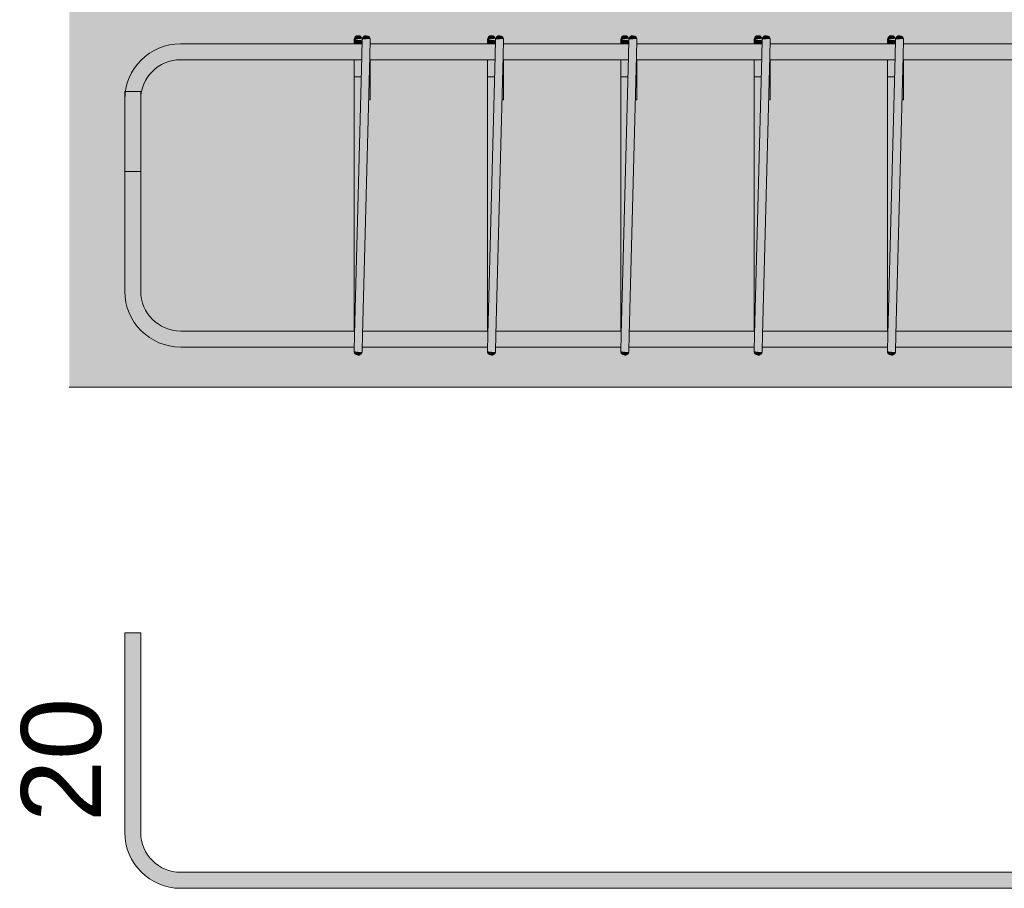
# Model space of a CAD drawing. Header units: centimetres. Extents: x -286 to 6967, y -466 to 803.
# Tile 30 of 73: x 4071 to 4148, y -69 to -1. Entities that reach past the tile are written whole.
import ezdxf

# ---------------------------------------------------------------- set-up
doc = ezdxf.new("R2010")
doc.units = ezdxf.units.CM
for name, color, linetype, lineweight in [('S-BEAM', 7, 'Continuous', 18), ('S-COLS', 7, 'Continuous', 18), ('S-RBAR', 7, 'Continuous', 18), ('S-RBAR-SYMB', 7, 'Continuous', 9)]:
    doc.layers.add(name, color=color, linetype=linetype, lineweight=lineweight)
doc.styles.add('Arial_3', font='arial.ttf', dxfattribs={"height": 6.25})

msp = doc.modelspace()

# ---------------------------------------------------------------- hatches: boundary and pattern name
at = {"layer": 'S-BEAM', "true_color": 0xf0f0f0}
msp.add_hatch(color=7, dxfattribs=at).paths.add_polyline_path([(4075.768, -30), (4075.768, 0), (4074.921, 0), (4074.921, -30)])
h = msp.add_hatch(color=7, dxfattribs=at)
h.paths.add_polyline_path([(4206.518, -30), (4255.768, -30), (4255.768, -26.87), (4254.397, -26.87), (4254.376, -27.193), (4253.862, -27.193), (4254.376, -27.274), (4254.342, -27.349), (4254.155, -27.489), (4253.984, -27.487), (4253.909, -27.454), (4253.77, -27.267), (4253.759, -27.081), (4253.759, -26.87), (4243.961, -26.87), (4243.94, -27.193), (4243.426, -27.193), (4243.94, -27.274), (4243.907, -27.349), (4243.72, -27.489), (4243.549, -27.487), (4243.474, -27.454), (4243.334, -27.267), (4243.323, -27.081), (4243.323, -26.87), (4233.526, -26.87), (4233.504, -27.193), (4232.99, -27.193), (4233.504, -27.274), (4233.471, -27.349), (4233.284, -27.489), (4233.113, -27.487), (4233.038, -27.454), (4232.898, -27.267), (4232.887, -27.081), (4232.887, -26.87), (4223.09, -26.87), (4223.069, -27.193), (4222.555, -27.193), (4223.069, -27.274), (4223.035, -27.349), (4222.848, -27.489), (4222.677, -27.487), (4222.602, -27.454), (4222.462, -27.267), (4222.451, -27.081), (4222.451, -26.87), (4212.654, -26.87), (4212.633, -27.193), (4212.119, -27.193), (4212.633, -27.274), (4212.599, -27.349), (4212.412, -27.489), (4212.241, -27.487), (4212.166, -27.454), (4212.026, -27.267), (4212.016, -27.081), (4212.016, -26.87), (4202.218, -26.87), (4202.197, -27.193), (4201.683, -27.193), (4202.197, -27.274), (4202.164, -27.349), (4201.976, -27.489), (4201.806, -27.487), (4201.73, -27.454), (4201.591, -27.267), (4201.58, -27.081), (4201.58, -26.87), (4191.782, -26.87), (4191.761, -27.193), (4191.247, -27.193), (4191.761, -27.274), (4191.728, -27.349), (4191.541, -27.489), (4191.37, -27.487), (4191.295, -27.454), (4191.155, -27.267), (4191.144, -27.081), (4191.144, -26.87), (4181.347, -26.87), (4181.325, -27.193), (4180.811, -27.193), (4181.325, -27.274), (4181.292, -27.349), (4181.105, -27.489), (4180.934, -27.487), (4180.859, -27.454), (4180.719, -27.267), (4180.708, -27.081), (4180.708, -26.87), (4170.911, -26.87), (4170.89, -27.193), (4170.376, -27.193), (4170.89, -27.274), (4170.856, -27.349), (4170.669, -27.489), (4170.498, -27.487), (4170.423, -27.454), (4170.283, -27.267), (4170.273, -27.081), (4170.273, -26.87), (4160.475, -26.87), (4160.454, -27.193), (4159.94, -27.193), (4160.454, -27.274), (4160.42, -27.349), (4160.233, -27.489), (4160.062, -27.487), (4159.987, -27.454), (4159.847, -27.267), (4159.837, -27.081), (4159.837, -26.87), (4150.039, -26.87), (4150.018, -27.193), (4149.504, -27.193), (4150.018, -27.274), (4149.985, -27.349), (4149.797, -27.489), (4149.627, -27.487), (4149.551, -27.454), (4149.412, -27.267), (4149.401, -27.081), (4149.401, -26.87), (4139.603, -26.87), (4139.582, -27.193), (4139.068, -27.193), (4139.582, -27.274), (4139.549, -27.349), (4139.362, -27.489), (4139.191, -27.487), (4139.116, -27.454), (4138.976, -27.267), (4138.965, -27.081), (4138.965, -26.87), (4129.168, -26.87), (4129.146, -27.193), (4128.632, -27.193), (4129.146, -27.274), (4129.113, -27.349), (4128.926, -27.489), (4128.755, -27.487), (4128.68, -27.454), (4128.54, -27.267), (4128.529, -27.081), (4128.529, -26.87), (4118.732, -26.87), (4118.711, -27.193), (4118.197, -27.193), (4118.711, -27.274), (4118.677, -27.349), (4118.49, -27.489), (4118.319, -27.487), (4118.244, -27.454), (4118.104, -27.267), (4118.094, -27.081), (4118.094, -26.87), (4108.296, -26.87), (4108.275, -27.193), (4107.761, -27.193), (4108.275, -27.274), (4108.241, -27.349), (4108.054, -27.489), (4107.883, -27.487), (4107.808, -27.454), (4107.669, -27.267), (4107.658, -27.081), (4107.658, -26.87), (4097.86, -26.87), (4097.839, -27.193), (4097.325, -27.193), (4097.839, -27.274), (4097.806, -27.349), (4097.619, -27.489), (4097.448, -27.487), (4097.372, -27.454), (4097.233, -27.267), (4097.222, -27.081), (4097.222, -26.87), (4095.768, -26.87), (4095.768, -30), (4202.219, -30)])
h.paths.add_polyline_path([(4188.972, -25.62), (4191.144, -25.62), (4191.144, -4.38), (4181.968, -4.38), (4181.968, -7.516), (4181.847, -7.516), (4181.379, -25.62), (4181.936, -25.62)])
h.paths.add_polyline_path([(4119.321, -25.62), (4128.529, -25.62), (4128.529, -4.38), (4119.354, -4.38), (4119.354, -7.516), (4119.232, -7.516), (4118.764, -25.62)])
h.paths.add_polyline_path([(4192.371, -25.62), (4201.58, -25.62), (4201.58, -4.38), (4192.404, -4.38), (4192.404, -7.516), (4192.283, -7.516), (4191.815, -25.62)])
h.paths.add_polyline_path([(4129.2, -25.62), (4138.965, -25.62), (4138.965, -4.38), (4129.789, -4.38), (4129.789, -7.516), (4129.668, -7.516), (4129.408, -17.568)])
h.paths.add_polyline_path([(4097.893, -25.62), (4107.658, -25.62), (4107.658, -4.38), (4098.482, -4.38), (4098.482, -7.516), (4098.361, -7.516), (4098.101, -17.568)])
h.paths.add_polyline_path([(4170.943, -25.62), (4180.708, -25.62), (4180.708, -4.38), (4171.533, -4.38), (4171.533, -7.516), (4171.411, -7.516), (4171.151, -17.568)])
h.paths.add_polyline_path([(4110.014, -25.62), (4118.094, -25.62), (4118.094, -4.38), (4108.918, -4.38), (4108.918, -7.516), (4108.796, -7.516), (4108.328, -25.62), (4108.885, -25.62)])
h.paths.add_polyline_path([(4162.653, -25.62), (4170.273, -25.62), (4170.273, -4.38), (4161.097, -4.38), (4161.097, -7.516), (4160.975, -7.516), (4160.507, -25.62), (4161.064, -25.62)])
h.paths.add_polyline_path([(4215.292, -25.62), (4222.451, -25.62), (4222.451, -4.38), (4213.276, -4.38), (4213.276, -7.516), (4213.154, -7.516), (4212.686, -25.62), (4213.243, -25.62)])
h.paths.add_polyline_path([(4145.106, -25.62), (4149.401, -25.62), (4149.401, -4.38), (4140.225, -4.38), (4140.225, -7.516), (4140.104, -7.516), (4139.636, -25.62), (4140.192, -25.62)])
h.paths.add_polyline_path([(4150.072, -25.62), (4159.837, -25.62), (4159.837, -4.38), (4150.661, -4.38), (4150.661, -7.516), (4150.54, -7.516), (4150.28, -17.568)])
h.paths.add_polyline_path([(4243.323, -25.62), (4243.323, -4.38), (4234.147, -4.38), (4234.147, -7.516), (4234.026, -7.516), (4233.558, -25.62), (4241.611, -25.62)])
h.paths.add_polyline_path([(4232.887, -25.62), (4232.887, -4.38), (4223.711, -4.38), (4223.711, -7.516), (4223.59, -7.516), (4223.122, -25.62), (4232.838, -25.62)])
h.paths.add_polyline_path([(4212.016, -25.62), (4212.016, -4.38), (4202.84, -4.38), (4202.84, -7.516), (4202.718, -7.516), (4202.25, -25.62), (4206.518, -25.62)])
h.paths.add_polyline_path([(4244.55, -25.62), (4253.759, -25.62), (4253.759, -4.38), (4244.583, -4.38), (4244.583, -7.516), (4244.462, -7.516), (4243.994, -25.62)])
h.paths.add_polyline_path([(4255.768, -25.62), (4255.768, -4.38), (4255.019, -4.38), (4255.019, -7.516), (4254.897, -7.516), (4254.429, -25.62), (4254.986, -25.62)])
h.paths.add_polyline_path([(4097.222, -25.62), (4097.222, -4.38), (4095.768, -4.38), (4095.768, -25.62)])
h.paths.add_polyline_path([(4188.972, -3.13), (4191.144, -3.11), (4191.144, -2.815), (4191.773, -2.858), (4191.802, -2.692), (4191.82, -2.651), (4192.008, -2.511), (4192.178, -2.513), (4192.254, -2.546), (4192.392, -2.734), (4192.393, -2.742), (4191.826, -2.808), (4192.404, -2.815), (4192.404, -3.13), (4201.58, -3.11), (4201.58, -2.815), (4202.209, -2.858), (4202.238, -2.692), (4202.256, -2.651), (4202.443, -2.511), (4202.614, -2.513), (4202.689, -2.546), (4202.828, -2.734), (4202.829, -2.742), (4202.262, -2.808), (4202.84, -2.815), (4202.84, -3.13), (4212.016, -3.11), (4212.016, -2.815), (4212.644, -2.858), (4212.674, -2.692), (4212.692, -2.651), (4212.879, -2.511), (4213.05, -2.513), (4213.125, -2.546), (4213.264, -2.734), (4213.265, -2.742), (4212.697, -2.808), (4213.276, -2.815), (4213.276, -3.13), (4222.451, -3.11), (4222.451, -2.815), (4223.08, -2.858), (4223.109, -2.692), (4223.128, -2.651), (4223.315, -2.511), (4223.486, -2.513), (4223.561, -2.546), (4223.7, -2.734), (4223.701, -2.742), (4223.133, -2.808), (4223.711, -2.815), (4223.711, -3.13), (4232.887, -3.11), (4232.887, -2.815), (4233.516, -2.858), (4233.545, -2.692), (4233.564, -2.651), (4233.751, -2.511), (4233.922, -2.513), (4233.997, -2.546), (4234.136, -2.734), (4234.137, -2.742), (4233.569, -2.808), (4234.147, -2.815), (4234.147, -3.13), (4243.323, -3.11), (4243.323, -2.815), (4243.952, -2.858), (4243.981, -2.692), (4243.999, -2.651), (4244.187, -2.511), (4244.357, -2.513), (4244.433, -2.546), (4244.571, -2.734), (4244.572, -2.742), (4244.005, -2.808), (4244.583, -2.815), (4244.583, -3.13), (4253.759, -3.11), (4253.759, -2.815), (4254.388, -2.858), (4254.417, -2.692), (4254.435, -2.651), (4254.622, -2.511), (4254.793, -2.513), (4254.868, -2.546), (4255.007, -2.734), (4255.008, -2.742), (4254.441, -2.808), (4255.019, -2.815), (4255.019, -3.13), (4255.768, -3.11), (4255.768, 0), (4095.768, 0), (4095.768, -3.13), (4097.222, -3.11), (4097.222, -2.815), (4097.851, -2.858), (4097.88, -2.692), (4097.898, -2.651), (4098.085, -2.511), (4098.256, -2.513), (4098.331, -2.546), (4098.47, -2.734), (4098.471, -2.742), (4097.904, -2.808), (4098.482, -2.815), (4098.482, -3.13), (4107.658, -3.11), (4107.658, -2.815), (4108.287, -2.858), (4108.316, -2.692), (4108.334, -2.651), (4108.521, -2.511), (4108.692, -2.513), (4108.767, -2.546), (4108.906, -2.734), (4108.907, -2.742), (4108.339, -2.808), (4108.918, -2.815), (4108.918, -3.13), (4118.094, -3.11), (4118.094, -2.815), (4118.722, -2.858), (4118.752, -2.692), (4118.77, -2.651), (4118.957, -2.511), (4119.128, -2.513), (4119.203, -2.546), (4119.342, -2.734), (4119.343, -2.742), (4118.775, -2.808), (4119.354, -2.815), (4119.354, -3.13), (4128.529, -3.11), (4128.529, -2.815), (4129.158, -2.858), (4129.187, -2.692), (4129.206, -2.651), (4129.393, -2.511), (4129.564, -2.513), (4129.639, -2.546), (4129.778, -2.734), (4129.779, -2.742), (4129.211, -2.808), (4129.789, -2.815), (4129.789, -3.13), (4138.965, -3.11), (4138.965, -2.815), (4139.594, -2.858), (4139.623, -2.692), (4139.642, -2.651), (4139.829, -2.511), (4140, -2.513), (4140.075, -2.546), (4140.213, -2.734), (4140.214, -2.742), (4139.647, -2.808), (4140.225, -2.815), (4140.225, -3.13), (4149.401, -3.11), (4149.401, -2.815), (4150.03, -2.858), (4150.059, -2.692), (4150.077, -2.651), (4150.264, -2.511), (4150.435, -2.513), (4150.51, -2.546), (4150.649, -2.734), (4150.65, -2.742), (4150.083, -2.808), (4150.661, -2.815), (4150.661, -3.13), (4159.837, -3.11), (4159.837, -2.815), (4160.466, -2.858), (4160.495, -2.692), (4160.513, -2.651), (4160.7, -2.511), (4160.871, -2.513), (4160.946, -2.546), (4161.085, -2.734), (4161.086, -2.742), (4160.518, -2.808), (4161.097, -2.815), (4161.097, -3.13), (4170.273, -3.11), (4170.273, -2.815), (4170.901, -2.858), (4170.931, -2.692), (4170.949, -2.651), (4171.136, -2.511), (4171.307, -2.513), (4171.382, -2.546), (4171.521, -2.734), (4171.522, -2.742), (4170.954, -2.808), (4171.533, -2.815), (4171.533, -3.13), (4180.708, -3.11), (4180.708, -2.815), (4181.337, -2.858), (4181.366, -2.692), (4181.385, -2.651), (4181.572, -2.511), (4181.743, -2.513), (4181.818, -2.546), (4181.957, -2.734), (4181.958, -2.742), (4181.39, -2.808), (4181.968, -2.815), (4181.968, -3.13)])
h.paths.add_polyline_path([(4128.529, -2.815), (4128.572, -2.658), (4128.687, -2.542), (4128.844, -2.5), (4129.002, -2.542), (4129.117, -2.658), (4129.149, -2.733), (4128.763, -2.784)])
h.paths.add_polyline_path([(4253.759, -2.815), (4253.801, -2.658), (4253.916, -2.542), (4254.074, -2.5), (4254.231, -2.542), (4254.347, -2.658), (4254.378, -2.733), (4253.992, -2.784)])
h.paths.add_polyline_path([(4180.708, -2.815), (4180.751, -2.658), (4180.866, -2.542), (4181.023, -2.5), (4181.181, -2.542), (4181.296, -2.658), (4181.328, -2.733), (4180.942, -2.784)])
h.paths.add_polyline_path([(4159.837, -2.815), (4159.879, -2.658), (4159.994, -2.542), (4160.152, -2.5), (4160.309, -2.542), (4160.425, -2.658), (4160.456, -2.733), (4160.07, -2.784)])
h.paths.add_polyline_path([(4138.965, -2.815), (4139.007, -2.658), (4139.123, -2.542), (4139.28, -2.5), (4139.438, -2.542), (4139.553, -2.658), (4139.584, -2.733), (4139.199, -2.784)])
h.paths.add_polyline_path([(4222.451, -2.815), (4222.494, -2.658), (4222.609, -2.542), (4222.766, -2.5), (4222.924, -2.542), (4223.039, -2.658), (4223.071, -2.733), (4222.685, -2.784)])
h.paths.add_polyline_path([(4212.016, -2.815), (4212.058, -2.658), (4212.173, -2.542), (4212.331, -2.5), (4212.488, -2.542), (4212.603, -2.658), (4212.635, -2.733), (4212.249, -2.784)])
h.paths.add_polyline_path([(4232.887, -2.815), (4232.929, -2.658), (4233.045, -2.542), (4233.202, -2.5), (4233.36, -2.542), (4233.475, -2.658), (4233.507, -2.733), (4233.121, -2.784)])
h.paths.add_polyline_path([(4170.273, -2.815), (4170.315, -2.658), (4170.43, -2.542), (4170.588, -2.5), (4170.745, -2.542), (4170.86, -2.658), (4170.892, -2.733), (4170.506, -2.784)])
h.paths.add_polyline_path([(4201.58, -2.815), (4201.622, -2.658), (4201.737, -2.542), (4201.895, -2.5), (4202.052, -2.542), (4202.168, -2.658), (4202.199, -2.733), (4201.813, -2.784)])
h.paths.add_polyline_path([(4118.094, -2.815), (4118.136, -2.658), (4118.251, -2.542), (4118.409, -2.5), (4118.566, -2.542), (4118.681, -2.658), (4118.713, -2.733), (4118.327, -2.784)])
h.paths.add_polyline_path([(4243.323, -2.815), (4243.365, -2.658), (4243.481, -2.542), (4243.638, -2.5), (4243.796, -2.542), (4243.911, -2.658), (4243.942, -2.733), (4243.557, -2.784)])
h.paths.add_polyline_path([(4191.144, -2.815), (4191.186, -2.658), (4191.302, -2.542), (4191.459, -2.5), (4191.617, -2.542), (4191.732, -2.658), (4191.763, -2.733), (4191.378, -2.784)])
h.paths.add_polyline_path([(4149.401, -2.815), (4149.443, -2.658), (4149.558, -2.542), (4149.716, -2.5), (4149.873, -2.542), (4149.989, -2.658), (4150.02, -2.733), (4149.634, -2.784)])
h.paths.add_polyline_path([(4097.222, -2.815), (4097.264, -2.658), (4097.379, -2.542), (4097.537, -2.5), (4097.694, -2.542), (4097.81, -2.658), (4097.841, -2.733), (4097.455, -2.784)])
h.paths.add_polyline_path([(4107.658, -2.815), (4107.7, -2.658), (4107.815, -2.542), (4107.973, -2.5), (4108.13, -2.542), (4108.246, -2.658), (4108.277, -2.733), (4107.891, -2.784)])
at = {"layer": 'S-COLS', "true_color": 0xf0f0f0}
h = msp.add_hatch(color=7, dxfattribs=at)
h.paths.add_polyline_path([(4082.513, -30), (4095.768, -30), (4095.768, -26.87), (4083.646, -26.87), (4082.513, -26.721), (4081.436, -26.267), (4080.521, -25.548), (4079.857, -24.683), (4079.42, -23.627), (4079.271, -22.495), (4079.271, -6.87), (4079.351, -6.87), (4079.417, -6.373), (4079.871, -5.295), (4080.59, -4.38), (4081.455, -3.716), (4082.511, -3.279), (4083.643, -3.13), (4095.768, -3.11), (4095.768, 45), (4089.768, 45), (4087.768, 37.5), (4083.768, 52.5), (4081.768, 45), (4075.768, 45), (4075.768, -30)])
h.paths.add_polyline_path([(4095.768, -25.62), (4095.768, -4.38), (4083.643, -4.38), (4082.834, -4.486), (4082.08, -4.799), (4081.416, -5.318), (4080.937, -5.943), (4080.624, -6.696), (4080.521, -7.505), (4080.521, -22.495), (4080.627, -23.304), (4080.939, -24.058), (4081.458, -24.722), (4082.083, -25.201), (4082.837, -25.514), (4083.646, -25.62), (4092.467, -25.62)])
at = {"layer": 'S-RBAR', "true_color": 0x00ff00}
for points in [[(4097.222, -2.815), (4097.841, -2.733), (4097.81, -2.658), (4097.694, -2.542), (4097.537, -2.5), (4097.379, -2.542), (4097.264, -2.658), (4097.233, -2.733)], [(4097.843, -3.13), (4097.844, -3.11), (4097.841, -2.857), (4097.222, -2.815), (4097.222, -3.13), (4097.727, -3.13)], [(4098.449, -4.083), (4098.479, -2.823), (4097.852, -2.807), (4097.832, -4.067)], [(4097.852, -2.807), (4098.473, -2.741), (4098.444, -2.665), (4098.331, -2.546), (4098.175, -2.5), (4098.017, -2.538), (4097.898, -2.651), (4097.865, -2.726)], [(4107.658, -2.815), (4108.277, -2.733), (4108.246, -2.658), (4108.13, -2.542), (4107.973, -2.5), (4107.815, -2.542), (4107.7, -2.658), (4107.669, -2.733)], [(4108.278, -3.13), (4108.28, -3.11), (4108.277, -2.857), (4107.658, -2.815), (4107.658, -3.13), (4108.163, -3.13)], [(4108.885, -4.083), (4108.915, -2.823), (4108.288, -2.807), (4108.268, -4.067)], [(4108.288, -2.807), (4108.909, -2.741), (4108.88, -2.665), (4108.767, -2.546), (4108.611, -2.5), (4108.452, -2.538), (4108.334, -2.651), (4108.301, -2.726)], [(4118.094, -2.815), (4118.713, -2.733), (4118.681, -2.658), (4118.566, -2.542), (4118.409, -2.5), (4118.251, -2.542), (4118.136, -2.658), (4118.104, -2.733)], [(4118.714, -3.13), (4118.716, -3.11), (4118.713, -2.857), (4118.094, -2.815), (4118.094, -3.13), (4118.599, -3.13)], [(4119.321, -4.083), (4119.351, -2.823), (4118.724, -2.807), (4118.704, -4.067)], [(4118.724, -2.807), (4119.345, -2.741), (4119.315, -2.665), (4119.203, -2.546), (4119.047, -2.5), (4118.888, -2.538), (4118.77, -2.651), (4118.737, -2.726)], [(4128.529, -2.815), (4129.149, -2.733), (4129.117, -2.658), (4129.002, -2.542), (4128.844, -2.5), (4128.687, -2.542), (4128.572, -2.658), (4128.54, -2.733)], [(4129.15, -3.13), (4129.152, -3.11), (4129.149, -2.857), (4128.529, -2.815), (4128.529, -3.13), (4129.035, -3.13)], [(4129.757, -4.083), (4129.787, -2.823), (4129.159, -2.807), (4129.139, -4.067)], [(4129.159, -2.807), (4129.781, -2.741), (4129.751, -2.665), (4129.639, -2.546), (4129.483, -2.5), (4129.324, -2.538), (4129.206, -2.651), (4129.172, -2.726)], [(4138.965, -2.815), (4139.584, -2.733), (4139.553, -2.658), (4139.438, -2.542), (4139.28, -2.5), (4139.123, -2.542), (4139.007, -2.658), (4138.976, -2.733)], [(4139.586, -3.13), (4139.587, -3.11), (4139.584, -2.857), (4138.965, -2.815), (4138.965, -3.13), (4139.47, -3.13)], [(4140.192, -4.083), (4140.223, -2.823), (4139.595, -2.807), (4139.575, -4.067)], [(4139.595, -2.807), (4140.216, -2.741), (4140.187, -2.665), (4140.075, -2.546), (4139.918, -2.5), (4139.76, -2.538), (4139.642, -2.651), (4139.608, -2.726)], [(4097.222, -5.734), (4097.776, -5.734), (4097.811, -4.38), (4097.222, -4.38)], [(4097.884, -25.934), (4098.449, -4.083), (4097.82, -4.066), (4097.255, -25.917)], [(4107.658, -5.734), (4108.212, -5.734), (4108.247, -4.38), (4107.658, -4.38)], [(4108.32, -25.934), (4108.885, -4.083), (4108.255, -4.066), (4107.69, -25.917)], [(4118.094, -5.734), (4118.648, -5.734), (4118.683, -4.38), (4118.094, -4.38)], [(4118.756, -25.934), (4119.321, -4.083), (4118.691, -4.066), (4118.126, -25.917)], [(4128.529, -5.734), (4129.084, -5.734), (4129.119, -4.38), (4128.529, -4.38)], [(4129.192, -25.934), (4129.757, -4.083), (4129.127, -4.066), (4128.562, -25.917)], [(4138.965, -5.734), (4139.52, -5.734), (4139.555, -4.38), (4138.965, -4.38)], [(4139.628, -25.934), (4140.192, -4.083), (4139.563, -4.066), (4138.998, -25.917)], [(4098.361, -7.516), (4098.482, -7.516), (4098.482, -4.966), (4098.426, -4.966)], [(4108.796, -7.516), (4108.918, -7.516), (4108.918, -4.966), (4108.862, -4.966)], [(4119.232, -7.516), (4119.354, -7.516), (4119.354, -4.966), (4119.298, -4.966)], [(4129.668, -7.516), (4129.789, -7.516), (4129.789, -4.966), (4129.734, -4.966)], [(4140.104, -7.516), (4140.225, -7.516), (4140.225, -4.966), (4140.17, -4.966)], [(4097.262, -25.62), (4097.776, -5.734), (4097.222, -5.734), (4097.222, -25.62), (4097.255, -25.62)], [(4107.69, -25.62), (4107.698, -25.62), (4108.212, -5.734), (4107.658, -5.734), (4107.658, -25.62)], [(4118.126, -25.62), (4118.134, -25.62), (4118.648, -5.734), (4118.094, -5.734), (4118.094, -25.62)], [(4128.562, -25.62), (4128.57, -25.62), (4129.084, -5.734), (4128.529, -5.734), (4128.529, -25.62)], [(4138.998, -25.62), (4139.006, -25.62), (4139.52, -5.734), (4138.965, -5.734), (4138.965, -25.62)], [(4097.852, -27.193), (4097.872, -25.933), (4097.255, -25.917), (4097.225, -27.177), (4097.448, -27.183)], [(4108.288, -27.193), (4108.308, -25.933), (4107.69, -25.917), (4107.66, -27.177), (4107.883, -27.183)], [(4118.723, -27.193), (4118.744, -25.933), (4118.126, -25.917), (4118.096, -27.177), (4118.319, -27.183)], [(4129.159, -27.193), (4129.179, -25.933), (4128.562, -25.917), (4128.532, -27.177), (4128.755, -27.183)], [(4139.595, -27.193), (4139.615, -25.933), (4138.998, -25.917), (4138.968, -27.177), (4139.191, -27.183)], [(4097.222, -27.185), (4097.222, -27.177), (4097.222, -27.185)], [(4097.529, -27.5), (4097.687, -27.462), (4097.806, -27.349), (4097.839, -27.274), (4097.225, -27.2), (4097.26, -27.335), (4097.372, -27.454), (4097.448, -27.487)], [(4107.658, -27.185), (4107.658, -27.177), (4107.658, -27.185)], [(4107.965, -27.5), (4108.123, -27.462), (4108.241, -27.349), (4108.275, -27.274), (4107.66, -27.2), (4107.696, -27.335), (4107.808, -27.454), (4107.883, -27.487)], [(4118.094, -27.185), (4118.094, -27.177), (4118.094, -27.185)], [(4118.4, -27.5), (4118.559, -27.462), (4118.677, -27.349), (4118.711, -27.274), (4118.096, -27.2), (4118.132, -27.335), (4118.244, -27.454), (4118.319, -27.487)], [(4128.529, -27.185), (4128.529, -27.177), (4128.529, -27.185)], [(4128.836, -27.5), (4128.995, -27.462), (4129.113, -27.349), (4129.146, -27.274), (4128.532, -27.2), (4128.568, -27.335), (4128.68, -27.454), (4128.755, -27.487)], [(4138.965, -27.185), (4138.965, -27.177), (4138.965, -27.185)], [(4139.272, -27.5), (4139.431, -27.462), (4139.549, -27.349), (4139.582, -27.274), (4138.968, -27.2), (4139.003, -27.335), (4139.116, -27.454), (4139.191, -27.487)]]:
    msp.add_hatch(color=3, dxfattribs=at).paths.add_polyline_path(points)
h = msp.add_hatch(color=3, dxfattribs=at)
h.paths.add_polyline_path([(4098.47, -2.734), (4098.471, -2.733), (4098.47, -2.733)])
h.paths.add_polyline_path([(4098.442, -2.663), (4098.44, -2.658), (4098.44, -2.66)])
h = msp.add_hatch(color=3, dxfattribs=at)
h.paths.add_polyline_path([(4098.482, -4.966), (4098.482, -4.38), (4098.442, -4.38), (4098.449, -4.966)])
h.paths.add_polyline_path([(4098.479, -3.13), (4098.482, -3.11), (4098.472, -2.815), (4098.482, -2.823), (4098.474, -3.13)])
h = msp.add_hatch(color=3, dxfattribs=at)
h.paths.add_polyline_path([(4108.885, -4.966), (4108.918, -4.966), (4108.918, -4.38), (4108.877, -4.38), (4108.862, -4.966)])
h.paths.add_polyline_path([(4108.915, -3.13), (4108.918, -3.11), (4108.908, -2.815), (4108.918, -2.823), (4108.91, -3.13)])
h = msp.add_hatch(color=3, dxfattribs=at)
h.paths.add_polyline_path([(4108.906, -2.734), (4108.907, -2.733), (4108.906, -2.733)])
h.paths.add_polyline_path([(4108.878, -2.663), (4108.876, -2.658), (4108.876, -2.66)])
h = msp.add_hatch(color=3, dxfattribs=at)
h.paths.add_polyline_path([(4119.321, -4.966), (4119.354, -4.966), (4119.354, -4.38), (4119.313, -4.38), (4119.298, -4.966)])
h.paths.add_polyline_path([(4119.351, -3.13), (4119.354, -3.11), (4119.344, -2.815), (4119.353, -2.823), (4119.346, -3.13)])
h = msp.add_hatch(color=3, dxfattribs=at)
h.paths.add_polyline_path([(4119.342, -2.734), (4119.343, -2.733), (4119.342, -2.733)])
h.paths.add_polyline_path([(4119.314, -2.663), (4119.311, -2.658), (4119.311, -2.66)])
h = msp.add_hatch(color=3, dxfattribs=at)
h.paths.add_polyline_path([(4129.757, -4.966), (4129.789, -4.966), (4129.789, -4.38), (4129.749, -4.38), (4129.734, -4.966)])
h.paths.add_polyline_path([(4129.787, -3.13), (4129.789, -3.11), (4129.78, -2.815), (4129.789, -2.823), (4129.781, -3.13)])
h = msp.add_hatch(color=3, dxfattribs=at)
h.paths.add_polyline_path([(4129.778, -2.734), (4129.779, -2.733), (4129.778, -2.733)])
h.paths.add_polyline_path([(4129.749, -2.663), (4129.747, -2.658), (4129.747, -2.66)])
h = msp.add_hatch(color=3, dxfattribs=at)
h.paths.add_polyline_path([(4140.192, -4.966), (4140.225, -4.966), (4140.225, -4.38), (4140.185, -4.38), (4140.17, -4.966)])
h.paths.add_polyline_path([(4140.223, -3.13), (4140.225, -3.11), (4140.216, -2.815), (4140.225, -2.823), (4140.217, -3.13)])
h = msp.add_hatch(color=3, dxfattribs=at)
h.paths.add_polyline_path([(4140.213, -2.734), (4140.214, -2.733), (4140.213, -2.733)])
h.paths.add_polyline_path([(4140.185, -2.663), (4140.183, -2.658), (4140.183, -2.66)])
at = {"layer": 'S-RBAR', "true_color": 0x400040}
for points in [[(4079.268, -7.505), (4080.518, -7.505), (4080.624, -6.696), (4080.937, -5.943), (4081.455, -5.278), (4082.08, -4.799), (4082.834, -4.486), (4083.643, -4.38), (4083.643, -3.13), (4082.511, -3.279), (4081.433, -3.733), (4080.549, -4.411), (4079.854, -5.318), (4079.417, -6.373)], [(4080.521, -22.495), (4080.521, -6.87), (4079.271, -6.87), (4079.271, -22.495), (4079.42, -22.495)], [(4079.268, -13.13), (4080.518, -13.13), (4080.518, -7.505), (4079.268, -7.505)], [(4083.646, -26.87), (4083.646, -25.62), (4082.837, -25.514), (4082.083, -25.201), (4081.419, -24.683), (4080.939, -24.058), (4080.627, -23.304), (4080.521, -22.495), (4079.271, -22.495), (4079.42, -23.627), (4079.874, -24.705), (4080.552, -25.589), (4081.458, -26.284), (4082.513, -26.721), (4082.837, -26.764)]]:
    msp.add_hatch(color=208, dxfattribs=at).paths.add_polyline_path(points)
h = msp.add_hatch(color=208, dxfattribs=at)
h.paths.add_polyline_path([(4361.959, -4.38), (4371.734, -4.38), (4371.742, -3.13), (4361.96, -3.13), (4361.948, -4.38)])
h.paths.add_polyline_path([(4097.811, -4.38), (4097.82, -3.13), (4083.643, -3.13), (4083.643, -4.38), (4097.255, -4.38)])
h.paths.add_polyline_path([(4098.442, -4.38), (4108.247, -4.38), (4108.255, -3.13), (4098.474, -3.13), (4098.449, -4.083)])
h.paths.add_polyline_path([(4108.877, -4.38), (4118.683, -4.38), (4118.691, -3.13), (4108.91, -3.13), (4108.885, -4.083)])
h.paths.add_polyline_path([(4119.313, -4.38), (4129.119, -4.38), (4129.127, -3.13), (4119.346, -3.13), (4119.321, -4.083)])
h.paths.add_polyline_path([(4626.878, -4.38), (4626.92, -4.38), (4626.741, -4.02), (4626.739, -4.075), (4626.756, -4.38), (4626.851, -4.38)])
h.paths.add_polyline_path([(4625.436, -4.38), (4625.695, -4.363), (4625.666, -4.126), (4625.695, -3.714), (4625.815, -3.304), (4625.916, -3.13), (4615.011, -3.13), (4614.999, -4.38), (4623.243, -4.38)])
h.paths.add_polyline_path([(4129.749, -4.38), (4139.555, -4.38), (4139.563, -3.13), (4129.781, -3.13), (4129.757, -4.083)])
h.paths.add_polyline_path([(4140.185, -4.38), (4149.99, -4.38), (4149.998, -3.13), (4140.217, -3.13), (4140.192, -4.083)])
h.paths.add_polyline_path([(4613.792, -4.38), (4614.348, -4.38), (4614.356, -3.13), (4604.575, -3.13), (4604.563, -4.38), (4610.083, -4.38)])
h.paths.add_polyline_path([(4150.621, -4.38), (4160.426, -4.38), (4160.434, -3.13), (4150.653, -3.13), (4150.628, -4.083)])
h.paths.add_polyline_path([(4161.056, -4.38), (4170.862, -4.38), (4170.87, -3.13), (4161.089, -3.13), (4161.064, -4.083)])
h.paths.add_polyline_path([(4171.492, -4.38), (4181.298, -4.38), (4181.306, -3.13), (4171.524, -3.13), (4171.5, -4.083)])
h.paths.add_polyline_path([(4603.356, -4.38), (4603.912, -4.38), (4603.921, -3.13), (4594.139, -3.13), (4594.127, -4.38), (4601.31, -4.38)])
h.paths.add_polyline_path([(4181.928, -4.38), (4191.734, -4.38), (4191.742, -3.13), (4181.96, -3.13), (4181.936, -4.083)])
h.paths.add_polyline_path([(4192.364, -4.38), (4202.169, -4.38), (4202.177, -3.13), (4192.396, -3.13), (4192.371, -4.083)])
h.paths.add_polyline_path([(4592.92, -4.38), (4593.477, -4.38), (4593.485, -3.13), (4583.703, -3.13), (4583.691, -4.38), (4583.764, -4.38)])
h.paths.add_polyline_path([(4202.8, -4.38), (4212.605, -4.38), (4212.613, -3.13), (4202.832, -3.13), (4202.807, -4.083)])
h.paths.add_polyline_path([(4213.235, -4.38), (4223.041, -4.38), (4223.049, -3.13), (4213.268, -3.13), (4213.243, -4.083)])
h.paths.add_polyline_path([(4223.671, -4.38), (4233.477, -4.38), (4233.485, -3.13), (4223.703, -3.13), (4223.679, -4.083)])
h.paths.add_polyline_path([(4582.484, -4.38), (4583.041, -4.38), (4583.049, -3.13), (4573.268, -3.13), (4573.255, -4.38), (4574.991, -4.38)])
h.paths.add_polyline_path([(4234.107, -4.38), (4243.912, -4.38), (4243.921, -3.13), (4234.139, -3.13), (4234.115, -4.083)])
h.paths.add_polyline_path([(4244.543, -4.38), (4254.348, -4.38), (4254.356, -3.13), (4244.575, -3.13), (4244.55, -4.083)])
h.paths.add_polyline_path([(4254.978, -4.38), (4277.811, -4.38), (4277.82, -3.13), (4255.011, -3.13), (4254.986, -4.083)])
h.paths.add_polyline_path([(4572.048, -4.38), (4572.605, -4.38), (4572.613, -3.13), (4562.832, -3.13), (4562.82, -4.38), (4566.217, -4.38)])
h.paths.add_polyline_path([(4278.442, -4.38), (4288.247, -4.38), (4288.255, -3.13), (4278.474, -3.13), (4278.449, -4.083)])
h.paths.add_polyline_path([(4288.877, -4.38), (4298.683, -4.38), (4298.691, -3.13), (4288.91, -3.13), (4288.885, -4.083)])
h.paths.add_polyline_path([(4561.613, -4.38), (4562.169, -4.38), (4562.177, -3.13), (4552.396, -3.13), (4552.384, -4.38), (4557.444, -4.38)])
h.paths.add_polyline_path([(4299.313, -4.38), (4309.119, -4.38), (4309.127, -3.13), (4299.346, -3.13), (4299.321, -4.083)])
h.paths.add_polyline_path([(4309.749, -4.38), (4319.555, -4.38), (4319.563, -3.13), (4309.781, -3.13), (4309.757, -4.083)])
h.paths.add_polyline_path([(4320.185, -4.38), (4329.99, -4.38), (4329.998, -3.13), (4320.217, -3.13), (4320.192, -4.083)])
h.paths.add_polyline_path([(4551.177, -4.38), (4551.734, -4.38), (4551.742, -3.13), (4541.96, -3.13), (4541.948, -4.38), (4548.671, -4.38)])
h.paths.add_polyline_path([(4330.621, -4.38), (4340.426, -4.38), (4340.434, -3.13), (4330.653, -3.13), (4330.628, -4.083)])
h.paths.add_polyline_path([(4341.056, -4.38), (4350.862, -4.38), (4350.87, -3.13), (4341.089, -3.13), (4341.064, -4.083)])
h.paths.add_polyline_path([(4351.492, -4.38), (4361.298, -4.38), (4361.306, -3.13), (4351.524, -3.13), (4351.5, -4.083)])
h.paths.add_polyline_path([(4540.741, -4.38), (4541.298, -4.38), (4541.306, -3.13), (4531.524, -3.13), (4531.512, -4.38)])
h.paths.add_polyline_path([(4372.364, -4.38), (4382.169, -4.38), (4382.177, -3.13), (4372.396, -3.13), (4372.371, -4.083)])
h.paths.add_polyline_path([(4382.8, -4.38), (4392.605, -4.38), (4392.613, -3.13), (4382.832, -3.13), (4382.807, -4.083)])
h.paths.add_polyline_path([(4530.305, -4.38), (4530.862, -4.38), (4530.87, -3.13), (4521.089, -3.13), (4521.077, -4.38), (4522.352, -4.38)])
h.paths.add_polyline_path([(4393.235, -4.38), (4403.041, -4.38), (4403.049, -3.13), (4393.268, -3.13), (4393.243, -4.083)])
h.paths.add_polyline_path([(4403.671, -4.38), (4413.477, -4.38), (4413.485, -3.13), (4403.703, -3.13), (4403.679, -4.083)])
h.paths.add_polyline_path([(4519.869, -4.38), (4520.426, -4.38), (4520.434, -3.13), (4510.653, -3.13), (4510.641, -4.38), (4513.579, -4.38)])
h.paths.add_polyline_path([(4414.107, -4.38), (4423.912, -4.38), (4423.921, -3.13), (4414.139, -3.13), (4414.115, -4.083)])
h.paths.add_polyline_path([(4424.543, -4.38), (4434.348, -4.38), (4434.356, -3.13), (4424.575, -3.13), (4424.55, -4.083)])
h.paths.add_polyline_path([(4509.434, -4.38), (4509.99, -4.38), (4509.998, -3.13), (4500.217, -3.13), (4500.205, -4.38), (4504.805, -4.38)])
h.paths.add_polyline_path([(4434.978, -4.38), (4457.811, -4.38), (4457.82, -3.13), (4435.011, -3.13), (4434.986, -4.083)])
h.paths.add_polyline_path([(4458.442, -4.38), (4468.247, -4.38), (4468.255, -3.13), (4458.474, -3.13), (4458.449, -4.083)])
h.paths.add_polyline_path([(4468.877, -4.38), (4478.683, -4.38), (4478.691, -3.13), (4468.91, -3.13), (4468.885, -4.083)])
h.paths.add_polyline_path([(4498.998, -4.38), (4499.555, -4.38), (4499.563, -3.13), (4489.781, -3.13), (4489.769, -4.38), (4496.032, -4.38)])
h.paths.add_polyline_path([(4479.313, -4.38), (4489.119, -4.38), (4489.127, -3.13), (4479.346, -3.13), (4479.321, -4.083)])
h = msp.add_hatch(color=208, dxfattribs=at)
h.paths.add_polyline_path([(4618.856, -26.87), (4626.353, -26.87), (4626.289, -26.76), (4626.189, -26.496), (4626.129, -26.215), (4626.109, -25.62), (4614.429, -25.62), (4614.421, -26.87), (4614.986, -26.87)])
h.paths.add_polyline_path([(4097.86, -26.87), (4107.666, -26.87), (4107.678, -25.62), (4097.893, -25.62), (4097.861, -26.824)])
h.paths.add_polyline_path([(4097.23, -26.87), (4097.242, -25.62), (4083.646, -25.62), (4083.646, -26.87), (4097.225, -26.87)])
h.paths.add_polyline_path([(4108.296, -26.87), (4118.102, -26.87), (4118.114, -25.62), (4108.328, -25.62), (4108.297, -26.824)])
h.paths.add_polyline_path([(4118.732, -26.87), (4128.537, -26.87), (4128.55, -25.62), (4118.764, -25.62), (4118.733, -26.824)])
h.paths.add_polyline_path([(4129.168, -26.87), (4138.973, -26.87), (4138.985, -25.62), (4129.2, -25.62), (4129.169, -26.824)])
h.paths.add_polyline_path([(4613.761, -26.87), (4613.767, -26.87), (4613.779, -25.62), (4603.994, -25.62), (4603.986, -26.87), (4610.083, -26.87)])
h.paths.add_polyline_path([(4139.603, -26.87), (4149.409, -26.87), (4149.421, -25.62), (4139.636, -25.62), (4139.605, -26.824)])
h.paths.add_polyline_path([(4150.039, -26.87), (4159.845, -26.87), (4159.857, -25.62), (4150.072, -25.62), (4150.04, -26.824)])
h.paths.add_polyline_path([(4603.326, -26.87), (4603.331, -26.87), (4603.343, -25.62), (4593.558, -25.62), (4593.55, -26.87), (4601.31, -26.87)])
h.paths.add_polyline_path([(4160.475, -26.87), (4170.281, -26.87), (4170.293, -25.62), (4160.507, -25.62), (4160.476, -26.824)])
h.paths.add_polyline_path([(4170.911, -26.87), (4180.716, -26.87), (4180.729, -25.62), (4170.943, -25.62), (4170.912, -26.824)])
h.paths.add_polyline_path([(4592.89, -26.87), (4592.895, -26.87), (4592.907, -25.62), (4583.122, -25.62), (4583.114, -26.87), (4583.764, -26.87)])
h.paths.add_polyline_path([(4181.347, -26.87), (4191.152, -26.87), (4191.164, -25.62), (4181.379, -25.62), (4181.348, -26.824)])
h.paths.add_polyline_path([(4191.782, -26.87), (4201.588, -26.87), (4201.6, -25.62), (4191.815, -25.62), (4191.784, -26.824)])
h.paths.add_polyline_path([(4582.454, -26.87), (4582.46, -26.87), (4582.472, -25.62), (4572.686, -25.62), (4572.678, -26.87), (4574.991, -26.87)])
h.paths.add_polyline_path([(4202.218, -26.87), (4212.024, -26.87), (4212.036, -25.62), (4202.25, -25.62), (4202.219, -26.824)])
h.paths.add_polyline_path([(4212.654, -26.87), (4222.46, -26.87), (4222.472, -25.62), (4212.686, -25.62), (4212.655, -26.824)])
h.paths.add_polyline_path([(4572.018, -26.87), (4572.024, -26.87), (4572.036, -25.62), (4562.25, -25.62), (4562.242, -26.87), (4566.217, -26.87)])
h.paths.add_polyline_path([(4223.09, -26.87), (4232.895, -26.87), (4232.907, -25.62), (4223.122, -25.62), (4223.091, -26.824)])
h.paths.add_polyline_path([(4233.526, -26.87), (4243.331, -26.87), (4243.343, -25.62), (4233.558, -25.62), (4233.527, -26.824)])
h.paths.add_polyline_path([(4561.582, -26.87), (4561.588, -26.87), (4561.6, -25.62), (4551.815, -25.62), (4551.807, -26.87), (4557.444, -26.87)])
h.paths.add_polyline_path([(4243.961, -26.87), (4253.767, -26.87), (4253.779, -25.62), (4243.994, -25.62), (4243.962, -26.824)])
h.paths.add_polyline_path([(4254.397, -26.87), (4277.23, -26.87), (4277.242, -25.62), (4254.429, -25.62), (4254.398, -26.824)])
h.paths.add_polyline_path([(4551.147, -26.87), (4551.152, -26.87), (4551.164, -25.62), (4541.379, -25.62), (4541.371, -26.87), (4548.671, -26.87)])
h.paths.add_polyline_path([(4277.86, -26.87), (4287.666, -26.87), (4287.678, -25.62), (4277.893, -25.62), (4277.861, -26.824)])
h.paths.add_polyline_path([(4288.296, -26.87), (4298.102, -26.87), (4298.114, -25.62), (4288.328, -25.62), (4288.297, -26.824)])
h.paths.add_polyline_path([(4540.711, -26.87), (4540.716, -26.87), (4540.729, -25.62), (4530.943, -25.62), (4530.935, -26.87), (4531.5, -26.87)])
h.paths.add_polyline_path([(4298.732, -26.87), (4308.537, -26.87), (4308.55, -25.62), (4298.764, -25.62), (4298.733, -26.824)])
h.paths.add_polyline_path([(4309.168, -26.87), (4318.973, -26.87), (4318.985, -25.62), (4309.2, -25.62), (4309.169, -26.824)])
h.paths.add_polyline_path([(4319.603, -26.87), (4329.409, -26.87), (4329.421, -25.62), (4319.636, -25.62), (4319.605, -26.824)])
h.paths.add_polyline_path([(4530.275, -26.87), (4530.281, -26.87), (4530.293, -25.62), (4520.507, -25.62), (4520.499, -26.87), (4522.352, -26.87)])
h.paths.add_polyline_path([(4330.039, -26.87), (4339.845, -26.87), (4339.857, -25.62), (4330.072, -25.62), (4330.04, -26.824)])
h.paths.add_polyline_path([(4340.475, -26.87), (4350.281, -26.87), (4350.293, -25.62), (4340.507, -25.62), (4340.476, -26.824)])
h.paths.add_polyline_path([(4519.839, -26.87), (4519.845, -26.87), (4519.857, -25.62), (4510.072, -25.62), (4510.063, -26.87), (4513.579, -26.87)])
h.paths.add_polyline_path([(4350.911, -26.87), (4360.716, -26.87), (4360.729, -25.62), (4350.943, -25.62), (4350.912, -26.824)])
h.paths.add_polyline_path([(4361.347, -26.87), (4371.152, -26.87), (4371.164, -25.62), (4361.379, -25.62), (4361.348, -26.824)])
h.paths.add_polyline_path([(4509.404, -26.87), (4509.409, -26.87), (4509.421, -25.62), (4499.636, -25.62), (4499.628, -26.87), (4504.805, -26.87)])
h.paths.add_polyline_path([(4371.782, -26.87), (4381.588, -26.87), (4381.6, -25.62), (4371.815, -25.62), (4371.784, -26.824)])
h.paths.add_polyline_path([(4382.218, -26.87), (4392.024, -26.87), (4392.036, -25.62), (4382.25, -25.62), (4382.219, -26.824)])
h.paths.add_polyline_path([(4498.968, -26.87), (4498.973, -26.87), (4498.985, -25.62), (4489.2, -25.62), (4489.192, -26.87), (4496.032, -26.87)])
h.paths.add_polyline_path([(4392.654, -26.87), (4402.46, -26.87), (4402.472, -25.62), (4392.686, -25.62), (4392.655, -26.824)])
h.paths.add_polyline_path([(4403.09, -26.87), (4412.895, -26.87), (4412.907, -25.62), (4403.122, -25.62), (4403.091, -26.824)])
h.paths.add_polyline_path([(4488.532, -26.87), (4488.537, -26.87), (4488.55, -25.62), (4478.764, -25.62), (4478.756, -26.87), (4487.259, -26.87)])
h.paths.add_polyline_path([(4413.526, -26.87), (4423.331, -26.87), (4423.343, -25.62), (4413.558, -25.62), (4413.527, -26.824)])
h.paths.add_polyline_path([(4423.961, -26.87), (4433.767, -26.87), (4433.779, -25.62), (4423.994, -25.62), (4423.962, -26.824)])
h.paths.add_polyline_path([(4434.397, -26.87), (4457.23, -26.87), (4457.242, -25.62), (4434.429, -25.62), (4434.398, -26.824)])
h.paths.add_polyline_path([(4478.096, -26.87), (4478.102, -26.87), (4478.114, -25.62), (4468.328, -25.62), (4468.32, -26.87), (4469.713, -26.87)])
h.paths.add_polyline_path([(4457.86, -26.87), (4467.666, -26.87), (4467.678, -25.62), (4457.893, -25.62), (4457.861, -26.824)])
h.paths.add_polyline_path([(4626.785, -26.277), (4626.823, -26.153), (4626.938, -25.62), (4626.739, -25.62), (4626.747, -26.077), (4626.77, -26.225)])
at = {"layer": 'S-RBAR', "true_color": 0x00ff00}
h = msp.add_hatch(color=3, dxfattribs=at)
h.paths.add_polyline_path([(4097.689, -27.46), (4097.694, -27.458), (4097.749, -27.403)])
h.paths.add_polyline_path([(4097.838, -27.274), (4097.839, -27.266), (4097.834, -27.274)])
h = msp.add_hatch(color=3, dxfattribs=at)
h.paths.add_polyline_path([(4108.125, -27.46), (4108.13, -27.458), (4108.185, -27.403)])
h.paths.add_polyline_path([(4108.274, -27.274), (4108.275, -27.266), (4108.27, -27.274)])
h = msp.add_hatch(color=3, dxfattribs=at)
h.paths.add_polyline_path([(4118.561, -27.46), (4118.566, -27.458), (4118.621, -27.403)])
h.paths.add_polyline_path([(4118.71, -27.274), (4118.711, -27.266), (4118.706, -27.274)])
h = msp.add_hatch(color=3, dxfattribs=at)
h.paths.add_polyline_path([(4128.997, -27.46), (4129.002, -27.458), (4129.057, -27.403)])
h.paths.add_polyline_path([(4129.145, -27.274), (4129.146, -27.266), (4129.142, -27.274)])
h = msp.add_hatch(color=3, dxfattribs=at)
h.paths.add_polyline_path([(4139.432, -27.46), (4139.438, -27.458), (4139.493, -27.403)])
h.paths.add_polyline_path([(4139.581, -27.274), (4139.582, -27.266), (4139.577, -27.274)])
at = {"layer": 'S-RBAR-SYMB', "lineweight": 5, "true_color": 0x7f7f7f}
for points in [[(4080.521, -64.849), (4079.271, -64.849), (4079.271, -49.224), (4080.521, -49.224)], [(4628.896, -67.974), (4628.896, -69.224), (4083.646, -69.224), (4083.646, -67.974)]]:
    msp.add_hatch(color=8, dxfattribs=at).paths.add_polyline_path(points)
h = msp.add_hatch(color=8, dxfattribs=at)
edge = h.paths.add_edge_path()
edge.add_line((4083.646, -67.974), (4083.646, -69.224))
edge.add_arc((4083.646, -64.849), 4.375, 180, 270, ccw=False)
edge.add_line((4079.271, -64.849), (4080.521, -64.849))
edge.add_arc((4083.646, -64.849), 3.125, 180, 270)

# ---------------------------------------------------------------- linework, layer by layer
at = {"layer": 'S-BEAM'}
for p, q in [((4074.921, -30), (4075.768, -30)), ((4095.768, -30), (4255.768, -30))]:
    msp.add_line(p, q, dxfattribs=at)
at = {"layer": 'S-COLS'}
for p, q in [((4085.704, -30), (4075.768, -30)), ((4095.768, -30), (4085.704, -30))]:
    msp.add_line(p, q, dxfattribs=at)
at = {"layer": 'S-RBAR', "color": 3, "true_color": 0x00ff00}
for p, q in [((4097.222, -2.815), (4097.222, -3.095)), ((4097.852, -2.807), (4097.82, -4.066)), ((4098.482, -2.823), (4098.449, -4.083)), ((4098.482, -2.917), (4098.482, -3.095)), ((4107.658, -2.815), (4107.658, -3.095)), ((4108.288, -2.807), (4108.255, -4.066)), ((4108.918, -2.823), (4108.885, -4.083)), ((4108.918, -2.917), (4108.918, -3.095)), ((4118.094, -2.815), (4118.094, -3.095)), ((4118.724, -2.807), (4118.691, -4.066)), ((4119.353, -2.823), (4119.321, -4.083)), ((4119.354, -2.917), (4119.354, -3.095)), ((4128.529, -2.815), (4128.529, -3.095)), ((4129.159, -2.807), (4129.127, -4.066)), ((4129.789, -2.823), (4129.757, -4.083)), ((4129.789, -2.917), (4129.789, -3.095)), ((4138.965, -2.815), (4138.965, -3.095)), ((4139.595, -2.807), (4139.563, -4.066)), ((4140.225, -2.823), (4140.192, -4.083)), ((4140.225, -2.917), (4140.225, -3.095)), ((4097.222, -5.734), (4097.222, -4.38)), ((4097.255, -25.917), (4097.82, -4.066)), ((4097.884, -25.934), (4098.449, -4.083)), ((4098.482, -4.385), (4098.482, -4.966)), ((4107.658, -5.734), (4107.658, -4.38)), ((4107.69, -25.917), (4108.255, -4.066)), ((4108.32, -25.934), (4108.885, -4.083)), ((4108.918, -4.385), (4108.918, -4.966)), ((4118.094, -5.734), (4118.094, -4.38)), ((4118.126, -25.917), (4118.691, -4.066)), ((4118.756, -25.934), (4119.321, -4.083)), ((4119.354, -4.385), (4119.354, -4.966)), ((4128.529, -5.734), (4128.529, -4.38)), ((4128.562, -25.917), (4129.127, -4.066)), ((4129.192, -25.934), (4129.757, -4.083)), ((4129.789, -4.385), (4129.789, -4.966)), ((4138.965, -5.734), (4138.965, -4.38)), ((4138.998, -25.917), (4139.563, -4.066)), ((4139.628, -25.934), (4140.192, -4.083)), ((4140.225, -4.385), (4140.225, -4.966)), ((4098.482, -4.966), (4098.482, -7.516)), ((4108.918, -4.966), (4108.918, -7.516)), ((4119.354, -4.966), (4119.354, -7.516)), ((4129.789, -4.966), (4129.789, -7.516)), ((4140.225, -4.966), (4140.225, -7.516)), ((4097.776, -5.734), (4097.222, -5.734)), ((4097.222, -5.734), (4097.222, -25.62)), ((4108.212, -5.734), (4107.658, -5.734)), ((4107.658, -5.734), (4107.658, -25.62)), ((4118.648, -5.734), (4118.094, -5.734)), ((4118.094, -5.734), (4118.094, -25.62)), ((4129.084, -5.734), (4128.529, -5.734)), ((4128.529, -5.734), (4128.529, -25.62)), ((4139.52, -5.734), (4138.965, -5.734)), ((4138.965, -5.734), (4138.965, -25.62)), ((4098.361, -7.516), (4098.482, -7.516)), ((4108.796, -7.516), (4108.918, -7.516)), ((4119.232, -7.516), (4119.354, -7.516)), ((4129.668, -7.516), (4129.789, -7.516)), ((4140.104, -7.516), (4140.225, -7.516)), ((4097.255, -25.917), (4097.222, -27.177)), ((4097.884, -25.934), (4097.852, -27.193)), ((4107.69, -25.917), (4107.658, -27.177)), ((4108.32, -25.934), (4108.288, -27.193)), ((4118.126, -25.917), (4118.094, -27.177)), ((4118.756, -25.934), (4118.723, -27.193)), ((4128.562, -25.917), (4128.529, -27.177)), ((4129.192, -25.934), (4129.159, -27.193)), ((4138.998, -25.917), (4138.965, -27.177)), ((4139.628, -25.934), (4139.595, -27.193)), ((4097.222, -26.882), (4097.222, -27.083)), ((4107.658, -26.882), (4107.658, -27.083)), ((4118.094, -26.882), (4118.094, -27.083)), ((4128.529, -26.882), (4128.529, -27.083)), ((4138.965, -26.882), (4138.965, -27.083))]:
    msp.add_line(p, q, dxfattribs=at)
at = {"layer": 'S-RBAR', "color": 208, "true_color": 0x400040}
for p, q in [((4097.844, -3.13), (4083.643, -3.13)), ((4108.28, -3.13), (4098.474, -3.13)), ((4118.715, -3.13), (4108.91, -3.13)), ((4129.151, -3.13), (4119.346, -3.13)), ((4139.587, -3.13), (4129.781, -3.13)), ((4150.023, -3.13), (4140.217, -3.13)), ((4097.811, -4.38), (4083.643, -4.38)), ((4108.247, -4.38), (4098.442, -4.38)), ((4118.683, -4.38), (4108.877, -4.38)), ((4129.119, -4.38), (4119.313, -4.38)), ((4139.555, -4.38), (4129.749, -4.38)), ((4149.99, -4.38), (4140.185, -4.38)), ((4080.521, -6.87), (4079.271, -6.87)), ((4079.271, -22.495), (4079.271, -6.87)), ((4080.521, -22.495), (4080.521, -6.87)), ((4079.268, -7.505), (4079.268, -13.13)), ((4080.518, -7.505), (4080.518, -13.13)), ((4079.268, -13.13), (4080.518, -13.13)), ((4097.262, -25.62), (4083.646, -25.62)), ((4107.698, -25.62), (4097.893, -25.62)), ((4118.134, -25.62), (4108.328, -25.62)), ((4128.57, -25.62), (4118.764, -25.62)), ((4139.006, -25.62), (4129.2, -25.62)), ((4149.441, -25.62), (4139.636, -25.62)), ((4097.23, -26.87), (4083.646, -26.87)), ((4107.666, -26.87), (4097.86, -26.87)), ((4118.102, -26.87), (4108.296, -26.87)), ((4128.537, -26.87), (4118.732, -26.87)), ((4138.973, -26.87), (4129.168, -26.87)), ((4149.409, -26.87), (4139.603, -26.87))]:
    msp.add_line(p, q, dxfattribs=at)
at = {"layer": 'S-RBAR', "color": 3, "true_color": 0x00ff00}
for centre, start, end in [((4097.537, -2.815), 1.49773, 180), ((4098.167, -2.815), 358.51915, 178.51915), ((4098.167, -2.815), 120, 150), ((4098.167, -2.815), 30, 60), ((4098.167, -2.815), 0, 15), ((4107.973, -2.815), 1.49773, 180), ((4108.603, -2.815), 358.51915, 178.51915), ((4108.603, -2.815), 120, 150), ((4108.603, -2.815), 30, 60), ((4108.603, -2.815), 0, 15), ((4118.409, -2.815), 1.49773, 180), ((4119.039, -2.815), 358.51915, 178.51915), ((4119.039, -2.815), 120, 150), ((4119.039, -2.815), 30, 60), ((4119.039, -2.815), 0, 15), ((4128.844, -2.815), 1.49773, 180), ((4129.474, -2.815), 358.51915, 178.51915), ((4129.474, -2.815), 120, 150), ((4129.474, -2.815), 30, 60), ((4129.474, -2.815), 0, 15), ((4139.28, -2.815), 1.49773, 180), ((4139.91, -2.815), 358.51915, 178.51915), ((4139.91, -2.815), 120, 150), ((4139.91, -2.815), 30, 60), ((4139.91, -2.815), 360, 15), ((4097.537, -27.185), 178.51915, 358.51915), ((4097.537, -27.185), 210, 240), ((4097.537, -27.185), 300, 330), ((4097.537, -27.185), 345, 0), ((4107.973, -27.185), 178.51915, 358.51915), ((4107.973, -27.185), 210, 240), ((4107.973, -27.185), 300, 330), ((4107.973, -27.185), 345, 360), ((4118.409, -27.185), 178.51915, 358.51915), ((4118.409, -27.185), 210, 240), ((4118.409, -27.185), 300, 330), ((4118.409, -27.185), 345, 360), ((4128.844, -27.185), 178.51915, 358.51915), ((4128.844, -27.185), 210, 240), ((4128.844, -27.185), 300, 330), ((4128.844, -27.185), 345, 360), ((4139.28, -27.185), 178.51915, 358.51915), ((4139.28, -27.185), 210, 240), ((4139.28, -27.185), 300, 330), ((4139.28, -27.185), 345, 0)]:
    msp.add_arc(centre, 0.315, start, end, dxfattribs=at)
at = {"layer": 'S-RBAR', "color": 208, "true_color": 0x400040}
for centre, radius, start, end in [((4083.643, -7.505), 4.375, 90, 180), ((4083.643, -7.505), 3.125, 90, 180), ((4083.646, -22.495), 4.375, 180, 270), ((4083.646, -22.495), 3.125, 180, 270)]:
    msp.add_arc(centre, radius, start, end, dxfattribs=at)
at = {"layer": 'S-RBAR-SYMB'}
for p, q in [((4080.521, -49.224), (4079.271, -49.224)), ((4079.271, -64.849), (4079.271, -49.224)), ((4080.521, -64.849), (4080.521, -49.224)), ((4628.896, -67.974), (4083.646, -67.974)), ((4628.896, -69.224), (4083.646, -69.224))]:
    msp.add_line(p, q, dxfattribs=at)
for radius in [4.375, 3.125]:
    msp.add_arc((4083.646, -64.849), radius, 180, 270, dxfattribs=at)

# ---------------------------------------------------------------- texts
at = {"layer": 'S-RBAR-SYMB', "color": 1, "true_color": 0xff0000, "insert": (4071.157, -64.031), "char_height": 6.25, "width": 11.53678, "attachment_point": 1, "rotation": 90, "line_spacing_factor": 0.941778, "style": 'Arial_3'}
msp.add_mtext('20', dxfattribs=at)

doc.saveas('drawing.dxf')
